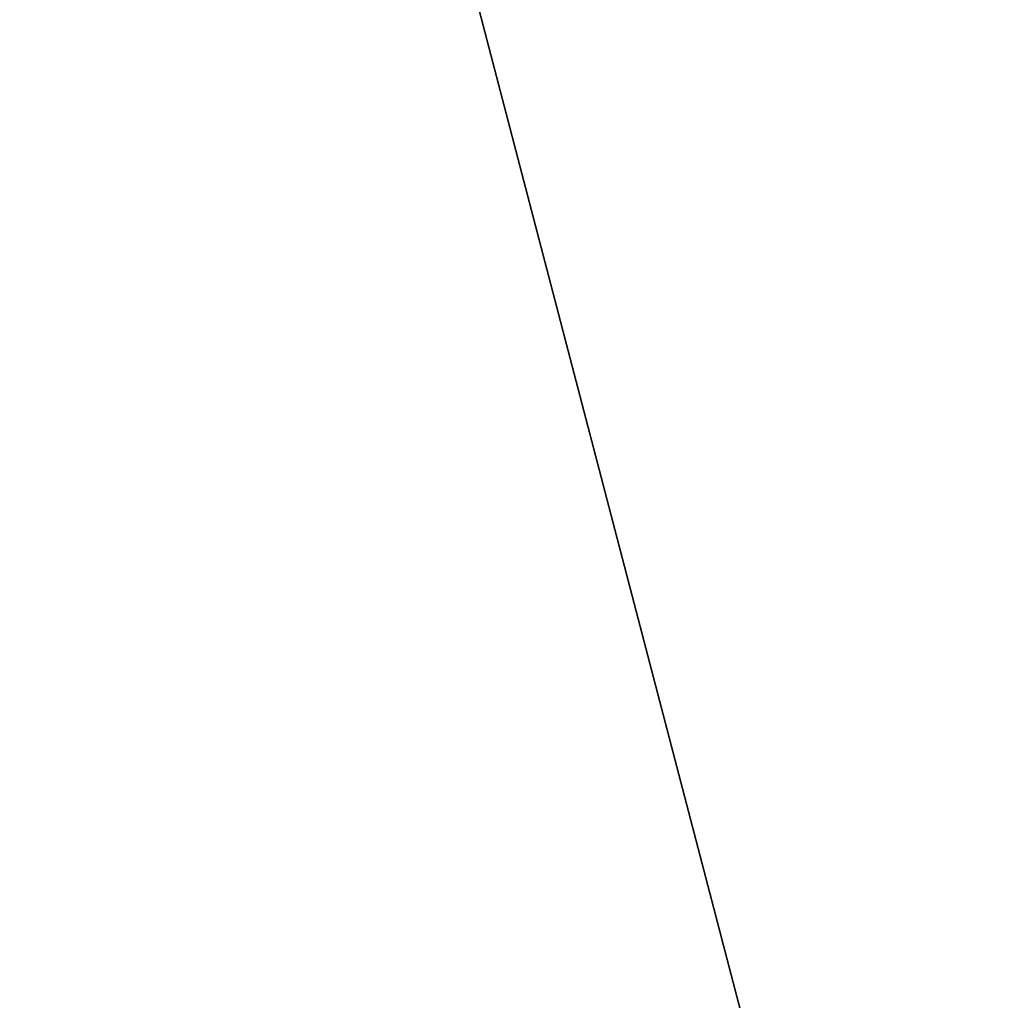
# Model space of a CAD drawing. Header units: millimetres. Extents: x 1 to 201, y 1 to 201.
# Tile 202 of 256: x 34.417 to 35.36, y 87.065 to 88.004. Entities that reach past the tile are written whole.
import ezdxf

# ---------------------------------------------------------------- set-up
doc = ezdxf.new("R2010")
doc.units = ezdxf.units.MM
doc.header["$LTSCALE"] = 25.4
doc.layers.get('0').update_dxf_attribs({"true_color": 0xff5454})

# ---------------------------------------------------------------- blocks, each defined once
blk = doc.blocks.new('MERIDA-LED-9514.STL#1')
at = {"color": 7, "true_color": 0xffffff}
mesh = blk.add_polyface(dxfattribs=at)
corners = [(32.20741, 91.10912, -32), (35.32244, 78.26877, -43), (35.32244, 78.26877, -32), (32.20741, 91.10912, -43)]
mesh.append_faces([[corners[k] for k in face] for face in [(0, 1, 2), (1, 0, 3)]], dxfattribs={"vtx0": -1, "color": 7})
at = {"color": 251, "true_color": 0x555555}
mesh = blk.add_polyface(dxfattribs=at)
corners = [(34.52449, 89.28429, -32.45291), (37.29393, 78.68885, -34.25291), (37.29393, 78.68885, -32.45291), (34.52449, 89.28429, -34.25291)]
mesh.append_faces([[corners[k] for k in face] for face in [(0, 1, 2), (1, 0, 3)]], dxfattribs={"vtx0": -1, "color": 251})
mesh = blk.add_polyface(dxfattribs=at)
corners = [(33.12965, 87.49975, -16), (37.06753, 74.5183, -4), (37.06753, 74.5183, -16), (33.12965, 87.49975, -4)]
mesh.append_faces([[corners[k] for k in face] for face in [(0, 1, 2), (1, 0, 3)]], dxfattribs={"vtx0": -1, "color": 251})

msp = doc.modelspace()

# ---------------------------------------------------------------- block references
at = {"color": 0}
msp.add_blockref('MERIDA-LED-9514.STL#1', (0, 0), dxfattribs=at)

doc.saveas('drawing.dxf')
